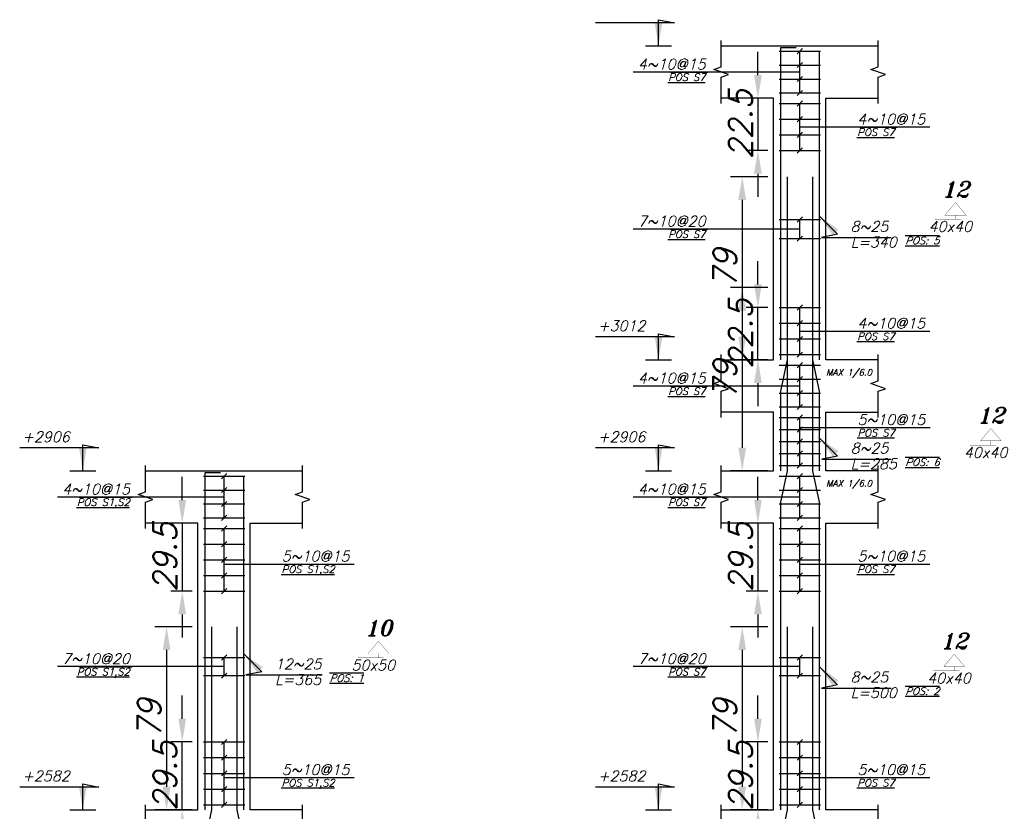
# Model space of a CAD drawing. Header units: inches. Extents: x 826 to 1034, y 702 to 834.
# Tile 25 of 93: x 892.58 to 901.08, y 739.51 to 746.35. Entities that reach past the tile are written whole.
import ezdxf
from ezdxf.enums import TextEntityAlignment as Align

# ---------------------------------------------------------------- set-up
doc = ezdxf.new("R2010")
doc.units = ezdxf.units.IN
doc.header["$MEASUREMENT"] = 0
doc.layers.add('SAZE_DRAWINGS', color=7, linetype='Continuous')
doc.styles.add('SAZE_STYLE', font='romansp.shx', dxfattribs={"oblique": 15})
doc.styles.add('SAZE_STYLE1', font='romant.shx', dxfattribs={"oblique": 15})
doc.dimstyles.new('SAZE_DIM_STYLE', dxfattribs={"dimtxt": 0.2, "dimasz": 0.2, "dimexe": 0.1, "dimexo": 0.05, "dimgap": 0.05, "dimtad": 0, "dimzin": 0, "dimdsep": 46, "dimtxsty": 'SAZE_STYLE', "dimcen": 0.09, "dimclrd": 2, "dimclre": 2, "dimclrt": 3, "dimadec": 0, "dimazin": 0, "dimtfac": 1, "dimtdec": 4, "dimtix": 1, "dimtmove": 1, "dimatfit": 3, "dimfxl": 1, "dimtolj": 1, "dimtzin": 0, "dimarcsym": 0})

# ---------------------------------------------------------------- blocks, each defined once
blk = doc.blocks.new('*D3591')
at = {"layer": 'Defpoints', "color": 0, "transparency": 16777216}
for p in [(894.1177, 741.1059), (893.8467, 739.5251), (894.1177, 739.5251)]:
    blk.add_point(p, dxfattribs=at)
at = {"layer": 'SAZE_DRAWINGS', "color": 2, "lineweight": -2, "transparency": 16777216}
for p, q in [((894.0677, 741.1059), (893.7467, 741.1059)), ((893.8467, 740.9059), (893.8467, 739.7251)), ((894.0677, 739.5251), (893.7467, 739.5251))]:
    blk.add_line(p, q, dxfattribs=at)
at = {"layer": 'SAZE_DRAWINGS', "color": 2, "transparency": 16777216}
for points in [[(893.8134, 740.9059), (893.88, 740.9059), (893.8467, 741.1059)], [(893.8134, 739.7251), (893.88, 739.7251), (893.8467, 739.5251)]]:
    blk.add_solid(points, dxfattribs=at)
at = {"layer": 'SAZE_DRAWINGS', "color": 3, "transparency": 16777216, "insert": (893.6967, 740.3155), "char_height": 0.2, "attachment_point": 5, "rotation": 90, "style": 'SAZE_STYLE'}
blk.add_mtext('\\A1;79', dxfattribs=at)
blk = doc.blocks.new('*D3594')
at = {"layer": 'Defpoints', "color": 0, "transparency": 16777216}
for p in [(893.9822, 740.1123), (894.1177, 740.1123), (894.1177, 739.5251)]:
    blk.add_point(p, dxfattribs=at)
at = {"layer": 'SAZE_DRAWINGS', "color": 2, "lineweight": -2, "transparency": 16777216}
for p, q in [((893.9822, 740.3123), (893.9822, 740.5123)), ((894.0677, 740.1123), (893.8822, 740.1123)), ((893.9822, 739.5251), (893.9822, 740.1123)), ((894.0677, 739.5251), (893.8822, 739.5251)), ((893.9822, 739.3251), (893.9822, 739.1251))]:
    blk.add_line(p, q, dxfattribs=at)
at = {"layer": 'SAZE_DRAWINGS', "color": 2, "transparency": 16777216}
for points in [[(893.9489, 740.3123), (894.0155, 740.3123), (893.9822, 740.1123)], [(893.9489, 739.3251), (894.0155, 739.3251), (893.9822, 739.5251)]]:
    blk.add_solid(points, dxfattribs=at)
at = {"layer": 'SAZE_DRAWINGS', "color": 3, "transparency": 16777216, "insert": (893.8322, 739.8187), "char_height": 0.2, "attachment_point": 5, "rotation": 90, "style": 'SAZE_STYLE'}
blk.add_mtext('\\A1;29.5', dxfattribs=at)
blk = doc.blocks.new('*D3595')
at = {"layer": 'Defpoints', "color": 0, "transparency": 16777216}
for p in [(894.1177, 742.0002), (893.9822, 741.413), (894.1177, 741.413)]:
    blk.add_point(p, dxfattribs=at)
at = {"layer": 'SAZE_DRAWINGS', "color": 2, "lineweight": -2, "transparency": 16777216}
for p, q in [((893.9822, 742.2002), (893.9822, 742.4002)), ((894.0677, 742.0002), (893.8822, 742.0002)), ((893.9822, 742.0002), (893.9822, 741.413)), ((894.0677, 741.413), (893.8822, 741.413)), ((893.9822, 741.213), (893.9822, 741.013))]:
    blk.add_line(p, q, dxfattribs=at)
at = {"layer": 'SAZE_DRAWINGS', "color": 2, "transparency": 16777216}
for points in [[(893.9489, 742.2002), (894.0155, 742.2002), (893.9822, 742.0002)], [(893.9489, 741.213), (894.0155, 741.213), (893.9822, 741.413)]]:
    blk.add_solid(points, dxfattribs=at)
at = {"layer": 'SAZE_DRAWINGS', "color": 3, "transparency": 16777216, "insert": (893.8322, 741.7066), "char_height": 0.2, "attachment_point": 5, "rotation": 90, "style": 'SAZE_STYLE'}
blk.add_mtext('\\A1;29.5', dxfattribs=at)
blk = doc.blocks.new('*D3744')
at = {"layer": 'Defpoints', "color": 0, "transparency": 16777216}
for p in [(899.0859, 741.1059), (898.815, 739.5251), (899.0859, 739.5251)]:
    blk.add_point(p, dxfattribs=at)
at = {"layer": 'SAZE_DRAWINGS', "color": 2, "lineweight": -2, "transparency": 16777216}
for p, q in [((899.0359, 741.1059), (898.715, 741.1059)), ((898.815, 740.9059), (898.815, 739.7251)), ((899.0359, 739.5251), (898.715, 739.5251))]:
    blk.add_line(p, q, dxfattribs=at)
at = {"layer": 'SAZE_DRAWINGS', "color": 2, "transparency": 16777216}
for points in [[(898.7816, 740.9059), (898.8483, 740.9059), (898.815, 741.1059)], [(898.7816, 739.7251), (898.8483, 739.7251), (898.815, 739.5251)]]:
    blk.add_solid(points, dxfattribs=at)
at = {"layer": 'SAZE_DRAWINGS', "color": 3, "transparency": 16777216, "insert": (898.665, 740.3155), "char_height": 0.2, "attachment_point": 5, "rotation": 90, "style": 'SAZE_STYLE'}
blk.add_mtext('\\A1;79', dxfattribs=at)
blk = doc.blocks.new('*D3752')
at = {"layer": 'Defpoints', "color": 0, "transparency": 16777216}
for p in [(899.0859, 744.0327), (898.815, 742.4519), (899.0859, 742.4519)]:
    blk.add_point(p, dxfattribs=at)
at = {"layer": 'SAZE_DRAWINGS', "color": 2, "lineweight": -2, "transparency": 16777216}
for p, q in [((899.0359, 744.0327), (898.715, 744.0327)), ((898.815, 743.8327), (898.815, 742.6519)), ((899.0359, 742.4519), (898.715, 742.4519))]:
    blk.add_line(p, q, dxfattribs=at)
at = {"layer": 'SAZE_DRAWINGS', "color": 2, "transparency": 16777216}
for points in [[(898.7816, 743.8327), (898.8483, 743.8327), (898.815, 744.0327)], [(898.7816, 742.6519), (898.8483, 742.6519), (898.815, 742.4519)]]:
    blk.add_solid(points, dxfattribs=at)
at = {"layer": 'SAZE_DRAWINGS', "color": 3, "transparency": 16777216, "insert": (898.665, 743.2423), "char_height": 0.2, "attachment_point": 5, "rotation": 90, "style": 'SAZE_STYLE'}
blk.add_mtext('\\A1;79', dxfattribs=at)
blk = doc.blocks.new('*D3745')
at = {"layer": 'Defpoints', "color": 0, "transparency": 16777216}
for p in [(898.9504, 740.1123), (899.0859, 740.1123), (899.0859, 739.5251)]:
    blk.add_point(p, dxfattribs=at)
at = {"layer": 'SAZE_DRAWINGS', "color": 2, "lineweight": -2, "transparency": 16777216}
for p, q in [((898.9504, 740.3123), (898.9504, 740.5123)), ((899.0359, 740.1123), (898.8504, 740.1123)), ((898.9504, 739.5251), (898.9504, 740.1123)), ((899.0359, 739.5251), (898.8504, 739.5251)), ((898.9504, 739.3251), (898.9504, 739.1251))]:
    blk.add_line(p, q, dxfattribs=at)
at = {"layer": 'SAZE_DRAWINGS', "color": 2, "transparency": 16777216}
for points in [[(898.9171, 740.3123), (898.9838, 740.3123), (898.9504, 740.1123)], [(898.9171, 739.3251), (898.9838, 739.3251), (898.9504, 739.5251)]]:
    blk.add_solid(points, dxfattribs=at)
at = {"layer": 'SAZE_DRAWINGS', "color": 3, "transparency": 16777216, "insert": (898.8004, 739.8187), "char_height": 0.2, "attachment_point": 5, "rotation": 90, "style": 'SAZE_STYLE'}
blk.add_mtext('\\A1;29.5', dxfattribs=at)
blk = doc.blocks.new('*D3746')
at = {"layer": 'Defpoints', "color": 0, "transparency": 16777216}
for p in [(899.0859, 742.0002), (898.9504, 741.413), (899.0859, 741.413)]:
    blk.add_point(p, dxfattribs=at)
at = {"layer": 'SAZE_DRAWINGS', "color": 2, "lineweight": -2, "transparency": 16777216}
for p, q in [((898.9504, 742.2002), (898.9504, 742.4002)), ((899.0359, 742.0002), (898.8504, 742.0002)), ((898.9504, 742.0002), (898.9504, 741.413)), ((899.0359, 741.413), (898.8504, 741.413)), ((898.9504, 741.213), (898.9504, 741.013))]:
    blk.add_line(p, q, dxfattribs=at)
at = {"layer": 'SAZE_DRAWINGS', "color": 2, "transparency": 16777216}
for points in [[(898.9171, 742.2002), (898.9838, 742.2002), (898.9504, 742.0002)], [(898.9171, 741.213), (898.9838, 741.213), (898.9504, 741.413)]]:
    blk.add_solid(points, dxfattribs=at)
at = {"layer": 'SAZE_DRAWINGS', "color": 3, "transparency": 16777216, "insert": (898.8004, 741.7066), "char_height": 0.2, "attachment_point": 5, "rotation": 90, "style": 'SAZE_STYLE'}
blk.add_mtext('\\A1;29.5', dxfattribs=at)
blk = doc.blocks.new('*D3747')
at = {"layer": 'Defpoints', "color": 0, "transparency": 16777216}
for p in [(899.0859, 744.9902), (898.815, 743.4094), (899.0859, 743.4094)]:
    blk.add_point(p, dxfattribs=at)
at = {"layer": 'SAZE_DRAWINGS', "color": 2, "lineweight": -2, "transparency": 16777216}
for p, q in [((899.0359, 744.9902), (898.715, 744.9902)), ((898.815, 744.7902), (898.815, 743.6094)), ((899.0359, 743.4094), (898.715, 743.4094))]:
    blk.add_line(p, q, dxfattribs=at)
at = {"layer": 'SAZE_DRAWINGS', "color": 2, "transparency": 16777216}
for points in [[(898.7816, 744.7902), (898.8483, 744.7902), (898.815, 744.9902)], [(898.7816, 743.6094), (898.8483, 743.6094), (898.815, 743.4094)]]:
    blk.add_solid(points, dxfattribs=at)
at = {"layer": 'SAZE_DRAWINGS', "color": 3, "transparency": 16777216, "insert": (898.665, 744.1998), "char_height": 0.2, "attachment_point": 5, "rotation": 90, "style": 'SAZE_STYLE'}
blk.add_mtext('\\A1;79', dxfattribs=at)
blk = doc.blocks.new('*D3748')
at = {"layer": 'Defpoints', "color": 0, "transparency": 16777216}
for p in [(898.9504, 743.861), (899.0859, 743.861), (899.0859, 743.4094)]:
    blk.add_point(p, dxfattribs=at)
at = {"layer": 'SAZE_DRAWINGS', "color": 2, "lineweight": -2, "transparency": 16777216}
for p, q in [((898.9504, 744.061), (898.9504, 744.261)), ((899.0359, 743.861), (898.8504, 743.861)), ((898.9504, 743.4094), (898.9504, 743.861)), ((899.0359, 743.4094), (898.8504, 743.4094)), ((898.9504, 743.2094), (898.9504, 743.0094))]:
    blk.add_line(p, q, dxfattribs=at)
at = {"layer": 'SAZE_DRAWINGS', "color": 2, "transparency": 16777216}
for points in [[(898.9171, 744.061), (898.9838, 744.061), (898.9504, 743.861)], [(898.9171, 743.2094), (898.9838, 743.2094), (898.9504, 743.4094)]]:
    blk.add_solid(points, dxfattribs=at)
at = {"layer": 'SAZE_DRAWINGS', "color": 3, "transparency": 16777216, "insert": (898.8004, 743.6352), "char_height": 0.2, "attachment_point": 5, "rotation": 90, "style": 'SAZE_STYLE'}
blk.add_mtext('\\A1;22.5', dxfattribs=at)
blk = doc.blocks.new('*D3749')
at = {"layer": 'Defpoints', "color": 0, "transparency": 16777216}
for p in [(899.0859, 745.6677), (898.9504, 745.216), (899.0859, 745.216)]:
    blk.add_point(p, dxfattribs=at)
at = {"layer": 'SAZE_DRAWINGS', "color": 2, "lineweight": -2, "transparency": 16777216}
for p, q in [((898.9504, 745.8677), (898.9504, 746.0677)), ((899.0359, 745.6677), (898.8504, 745.6677)), ((898.9504, 745.6677), (898.9504, 745.216)), ((899.0359, 745.216), (898.8504, 745.216)), ((898.9504, 745.016), (898.9504, 744.816))]:
    blk.add_line(p, q, dxfattribs=at)
at = {"layer": 'SAZE_DRAWINGS', "color": 2, "transparency": 16777216}
for points in [[(898.9171, 745.8677), (898.9838, 745.8677), (898.9504, 745.6677)], [(898.9171, 745.016), (898.9838, 745.016), (898.9504, 745.216)]]:
    blk.add_solid(points, dxfattribs=at)
at = {"layer": 'SAZE_DRAWINGS', "color": 3, "transparency": 16777216, "insert": (898.8004, 745.4419), "char_height": 0.2, "attachment_point": 5, "rotation": 90, "style": 'SAZE_STYLE'}
blk.add_mtext('\\A1;22.5', dxfattribs=at)

msp = doc.modelspace()

# ---------------------------------------------------------------- linework, layer by layer
at = {"layer": 'SAZE_DRAWINGS', "color": 3}
for p, q in [((897.9794, 746.1193), (898.2052, 746.1193)), ((898.6343, 746.1193), (899.9893, 746.1193)), ((899.1334, 746.0742), (899.4902, 746.0742)), ((899.1334, 745.9537), (899.4902, 745.9537)), ((899.1334, 745.8333), (899.4902, 745.8333)), ((899.1334, 745.7129), (899.4902, 745.7129)), ((899.1334, 745.6225), (899.4902, 745.6225)), ((899.1334, 745.487), (899.4902, 745.487)), ((899.1334, 745.3515), (899.4902, 745.3515)), ((899.1334, 745.216), (899.4902, 745.216)), ((899.1334, 744.6213), (899.4902, 744.6213)), ((899.1334, 744.4557), (899.4902, 744.4557)), ((899.1334, 743.861), (899.4902, 743.861)), ((899.1334, 743.7255), (899.4902, 743.7255)), ((899.1334, 743.5901), (899.4902, 743.5901)), ((897.9794, 743.4094), (898.2052, 743.4094)), ((899.1334, 743.4546), (899.4902, 743.4546)), ((899.1334, 743.3642), (899.4902, 743.3642)), ((899.1334, 743.2438), (899.4902, 743.2438)), ((899.1334, 743.1233), (899.4902, 743.1233)), ((899.1334, 743.0029), (899.4902, 743.0029)), ((899.1334, 742.9126), (899.4902, 742.9126)), ((899.1334, 742.8087), (899.4902, 742.8087)), ((899.1334, 742.7048), (899.4902, 742.7048)), ((899.1334, 742.6009), (899.4902, 742.6009)), ((893.0111, 742.4519), (893.2369, 742.4519)), ((893.666, 742.4519), (895.021, 742.4519)), ((897.9794, 742.4519), (898.2052, 742.4519)), ((899.1334, 742.497), (899.4902, 742.497)), ((894.1651, 742.4067), (894.5219, 742.4067)), ((899.1334, 742.4067), (899.4902, 742.4067)), ((894.1651, 742.2863), (894.5219, 742.2863)), ((899.1334, 742.2863), (899.4902, 742.2863)), ((894.1651, 742.1658), (894.5219, 742.1658)), ((899.1334, 742.1658), (899.4902, 742.1658)), ((894.1651, 742.0454), (894.5219, 742.0454)), ((899.1334, 742.0454), (899.4902, 742.0454)), ((894.1651, 741.955), (894.5219, 741.955)), ((899.1334, 741.955), (899.4902, 741.955)), ((894.1651, 741.8195), (894.5219, 741.8195)), ((899.1334, 741.8195), (899.4902, 741.8195)), ((894.1651, 741.684), (894.5219, 741.684)), ((899.1334, 741.684), (899.4902, 741.684)), ((894.1651, 741.5485), (894.5219, 741.5485)), ((899.1334, 741.5485), (899.4902, 741.5485)), ((894.1651, 741.413), (894.5219, 741.413)), ((899.1334, 741.413), (899.4902, 741.413)), ((894.1651, 740.8409), (894.5219, 740.8409)), ((899.1334, 740.8409), (899.4902, 740.8409)), ((894.1651, 740.6844), (894.5219, 740.6844)), ((899.1334, 740.6844), (899.4902, 740.6844)), ((894.1651, 740.1123), (894.5219, 740.1123)), ((899.1334, 740.1123), (899.4902, 740.1123)), ((894.1651, 739.9768), (894.5219, 739.9768)), ((899.1334, 739.9768), (899.4902, 739.9768)), ((894.1651, 739.8413), (894.5219, 739.8413)), ((899.1334, 739.8413), (899.4902, 739.8413)), ((894.1651, 739.7058), (894.5219, 739.7058)), ((899.1334, 739.7058), (899.4902, 739.7058)), ((894.1651, 739.5703), (894.5219, 739.5703)), ((899.1334, 739.5703), (899.4902, 739.5703)), ((893.0111, 739.5251), (893.2369, 739.5251)), ((897.9794, 739.5251), (898.2052, 739.5251))]:
    msp.add_line(p, q, dxfattribs=at)
at = {"layer": 'SAZE_DRAWINGS', "color": 2}
for p, q in [((899.3344, 746.0968), (899.2892, 746.0516)), ((899.3118, 745.7129), (899.3118, 746.0742)), ((899.3344, 745.9763), (899.2892, 745.9312)), ((899.3118, 745.8935), (897.8724, 745.8935)), ((899.3344, 745.8559), (899.2892, 745.8107)), ((899.3344, 745.7354), (899.2892, 745.6903)), ((899.3344, 745.6451), (899.2892, 745.5999)), ((899.3118, 745.216), (899.3118, 745.6225)), ((899.3344, 745.5096), (899.2892, 745.4644)), ((899.3118, 745.4193), (900.435, 745.4193)), ((899.3344, 745.3741), (899.2892, 745.3289)), ((899.3344, 745.2386), (899.2892, 745.1934)), ((899.3344, 744.6439), (899.2892, 744.5988)), ((899.3118, 744.4557), (899.3118, 744.6213)), ((899.3118, 744.5385), (897.8724, 744.5385)), ((899.3344, 744.4783), (899.2892, 744.4331)), ((899.3344, 743.8836), (899.2892, 743.8385)), ((899.3118, 743.4546), (899.3118, 743.861)), ((899.3344, 743.7481), (899.2892, 743.703)), ((899.3118, 743.6578), (900.435, 743.6578)), ((899.3344, 743.6126), (899.2892, 743.5675)), ((899.3344, 743.4771), (899.2892, 743.432)), ((899.3344, 743.3868), (899.2892, 743.3416)), ((899.3118, 743.0029), (899.3118, 743.3642)), ((899.3344, 743.2664), (899.2892, 743.2212)), ((899.3118, 743.1836), (897.8724, 743.1836)), ((899.3344, 743.1459), (899.2892, 743.1008)), ((899.3344, 743.0255), (899.2892, 742.9803)), ((899.3344, 742.9351), (899.2892, 742.89)), ((899.3118, 742.497), (899.3118, 742.9126)), ((899.3344, 742.8313), (899.2892, 742.7861)), ((899.3128, 742.8256), (900.4361, 742.8256)), ((899.3344, 742.7274), (899.2892, 742.6822)), ((899.3344, 742.6235), (899.2892, 742.5783)), ((899.3344, 742.5196), (899.2892, 742.4745)), ((894.3661, 742.4293), (894.3209, 742.3841)), ((894.3435, 742.0454), (894.3435, 742.4067)), ((899.3344, 742.4293), (899.2892, 742.3841)), ((899.3118, 742.0454), (899.3118, 742.4067)), ((894.3661, 742.3088), (894.3209, 742.2637)), ((899.3344, 742.3088), (899.2892, 742.2637)), ((894.3435, 742.226), (892.9041, 742.226)), ((894.3661, 742.1884), (894.3209, 742.1432)), ((899.3118, 742.226), (897.8724, 742.226)), ((899.3344, 742.1884), (899.2892, 742.1432)), ((894.3661, 742.068), (894.3209, 742.0228)), ((899.3344, 742.068), (899.2892, 742.0228)), ((894.3661, 741.9776), (894.3209, 741.9325)), ((894.3435, 741.413), (894.3435, 741.955)), ((899.3344, 741.9776), (899.2892, 741.9325)), ((899.3118, 741.413), (899.3118, 741.955)), ((894.3661, 741.8421), (894.3209, 741.797)), ((899.3344, 741.8421), (899.2892, 741.797)), ((894.3661, 741.7066), (894.3209, 741.6615)), ((899.3344, 741.7066), (899.2892, 741.6615)), ((894.3435, 741.6479), (895.4668, 741.6479)), ((899.3118, 741.6479), (900.435, 741.6479)), ((894.3661, 741.5711), (894.3209, 741.526)), ((899.3344, 741.5711), (899.2892, 741.526)), ((894.3661, 741.4356), (894.3209, 741.3905)), ((899.3344, 741.4356), (899.2892, 741.3905)), ((894.3661, 740.8635), (894.3209, 740.8184)), ((894.3435, 740.6844), (894.3435, 740.8409)), ((899.3344, 740.8635), (899.2892, 740.8184)), ((899.3118, 740.6844), (899.3118, 740.8409)), ((894.3435, 740.7627), (892.9041, 740.7627)), ((899.3118, 740.7627), (897.8724, 740.7627)), ((894.3661, 740.707), (894.3209, 740.6618)), ((899.3344, 740.707), (899.2892, 740.6618)), ((894.3661, 740.1349), (894.3209, 740.0897)), ((894.3435, 739.5703), (894.3435, 740.1123)), ((899.3344, 740.1349), (899.2892, 740.0897)), ((899.3118, 739.5703), (899.3118, 740.1123)), ((894.3661, 739.9994), (894.3209, 739.9542)), ((899.3344, 739.9994), (899.2892, 739.9542)), ((894.3661, 739.8639), (894.3209, 739.8187)), ((894.3435, 739.8051), (895.4668, 739.8051)), ((899.3344, 739.8639), (899.2892, 739.8187)), ((899.3118, 739.8051), (900.435, 739.8051)), ((894.3661, 739.7284), (894.3209, 739.6832)), ((899.3344, 739.7284), (899.2892, 739.6832)), ((894.3661, 739.5929), (894.3209, 739.5477)), ((899.3344, 739.5929), (899.2892, 739.5477))]:
    msp.add_line(p, q, dxfattribs=at)
at = {"layer": 'SAZE_DRAWINGS', "color": 1}
for points in [[(898.6343, 745.6225), (898.6343, 745.8484), (898.6975, 745.8709), (898.5711, 745.9161), (898.6343, 745.9387), (898.6343, 746.1645)], [(899.9893, 745.6225), (899.9893, 745.8484), (900.0525, 745.8709), (899.926, 745.9161), (899.9893, 745.9387), (899.9893, 746.1645)], [(898.6343, 742.9126), (898.6343, 743.1384), (898.6975, 743.161), (898.5711, 743.2061), (898.6343, 743.2287), (898.6343, 743.4546)], [(899.9893, 742.9126), (899.9893, 743.1384), (900.0525, 743.161), (899.926, 743.2061), (899.9893, 743.2287), (899.9893, 743.4546)], [(893.666, 741.955), (893.666, 742.1809), (893.7293, 742.2035), (893.6028, 742.2486), (893.666, 742.2712), (893.666, 742.497)], [(895.021, 741.955), (895.021, 742.1809), (895.0842, 742.2035), (894.9578, 742.2486), (895.021, 742.2712), (895.021, 742.497)], [(898.6343, 741.955), (898.6343, 742.1809), (898.6975, 742.2035), (898.5711, 742.2486), (898.6343, 742.2712), (898.6343, 742.497)], [(899.9893, 741.955), (899.9893, 742.1809), (900.0525, 742.2035), (899.926, 742.2486), (899.9893, 742.2712), (899.9893, 742.497)], [(893.666, 739.0283), (893.666, 739.2541), (893.7293, 739.2767), (893.6028, 739.3219), (893.666, 739.3444), (893.666, 739.5703)], [(895.021, 739.0283), (895.021, 739.2541), (895.0842, 739.2767), (894.9578, 739.3219), (895.021, 739.3444), (895.021, 739.5703)], [(898.6343, 739.0283), (898.6343, 739.2541), (898.6975, 739.2767), (898.5711, 739.3219), (898.6343, 739.3444), (898.6343, 739.5703)], [(899.9893, 739.0283), (899.9893, 739.2541), (900.0525, 739.2767), (899.926, 739.3219), (899.9893, 739.3444), (899.9893, 739.5703)]]:
    msp.add_lwpolyline(points, dxfattribs=at)
at = {"layer": 'SAZE_DRAWINGS', "color": 6}
for points in [[(899.2802, 746.1035), (899.1447, 746.1035), (899.1447, 743.4094)], [(899.3434, 746.0742), (899.4789, 746.0742), (899.4789, 743.4094)], [(899.2034, 744.9902), (899.2034, 743.4094), (899.1447, 743.1384), (899.1447, 742.4519)], [(899.4202, 744.9902), (899.4202, 743.4094), (899.4789, 743.1384), (899.4789, 742.4519)], [(899.2034, 744.0327), (899.2034, 742.4519), (899.1447, 742.1809), (899.1447, 739.5251)], [(899.4202, 744.0327), (899.4202, 742.4519), (899.4789, 742.1809), (899.4789, 739.5251)], [(894.3119, 742.4361), (894.1764, 742.4361), (894.1764, 739.5251)], [(894.3751, 742.4067), (894.5106, 742.4067), (894.5106, 739.5251)], [(894.2351, 741.1059), (894.2351, 739.5251), (894.1764, 739.2541), (894.1764, 736.5984)], [(894.4519, 741.1059), (894.4519, 739.5251), (894.5106, 739.2541), (894.5106, 736.5984)], [(899.2034, 741.1059), (899.2034, 739.5251), (899.1447, 739.2541), (899.1447, 736.5984)], [(899.4202, 741.1059), (899.4202, 739.5251), (899.4789, 739.2541), (899.4789, 736.5984)]]:
    msp.add_lwpolyline(points, dxfattribs=at)
at = {"layer": 'SAZE_DRAWINGS', "color": 3}
for points in [[(898.6343, 743.4094), (899.0859, 743.4094), (899.0859, 745.6677), (898.6343, 745.6677)], [(899.9893, 743.4094), (899.5376, 743.4094), (899.5376, 745.6677), (899.9893, 745.6677)], [(898.6343, 742.4519), (899.0859, 742.4519), (899.0859, 742.9577), (898.6343, 742.9577)], [(899.9893, 742.4519), (899.5376, 742.4519), (899.5376, 742.9577), (899.9893, 742.9577)], [(893.666, 739.5251), (894.1177, 739.5251), (894.1177, 742.0002), (893.666, 742.0002)], [(895.021, 739.5251), (894.5693, 739.5251), (894.5693, 742.0002), (895.021, 742.0002)], [(898.6343, 739.5251), (899.0859, 739.5251), (899.0859, 742.0002), (898.6343, 742.0002)], [(899.9893, 739.5251), (899.5376, 739.5251), (899.5376, 742.0002), (899.9893, 742.0002)]]:
    msp.add_lwpolyline(points, dxfattribs=at)
at = {"layer": 'SAZE_DRAWINGS', "color": 3, "const_width": 0.00226}
for points in [[(900.5656, 744.6593), (900.7463, 744.6593), (900.6559, 744.7677)], [(900.8702, 742.7099), (901.0509, 742.7099), (900.9606, 742.8183)], [(895.5856, 740.8745), (895.7662, 740.8745), (895.6759, 740.9829)], [(900.5538, 740.7627), (900.7345, 740.7627), (900.6442, 740.8711)]]:
    msp.add_lwpolyline(points, close=True, dxfattribs=at)
for points in [[(900.6559, 744.6593), (900.6559, 744.6232), (900.7011, 744.6232), (900.4753, 744.6232)], [(900.9606, 742.7099), (900.9606, 742.6737), (901.0057, 742.6737), (900.7799, 742.6737)], [(895.6759, 740.8745), (895.6759, 740.8384), (895.7211, 740.8384), (895.4952, 740.8384)], [(900.6442, 740.7627), (900.6442, 740.7265), (900.6893, 740.7265), (900.4635, 740.7265)]]:
    msp.add_lwpolyline(points, dxfattribs=at)

# ---------------------------------------------------------------- texts
at = {"layer": 'SAZE_DRAWINGS', "color": 2, "style": 'SAZE_STYLE', "oblique": 15}
for s, p in [('4~10@15', (898.4988, 745.9161)), ('7~10@20', (898.4988, 744.5611)), ('4~10@15', (898.4988, 743.2061)), ('4~10@15', (893.5305, 742.2486)), ('4~10@15', (898.4988, 742.2486)), ('7~10@20', (893.5305, 740.7852)), ('7~10@20', (898.4988, 740.7852))]:
    msp.add_text(s, height=0.09033, dxfattribs=at).set_placement(p, align=Align.RIGHT)
for s, p in [('%%U%%OPOS S7', (898.4989, 745.88)), ('%%U%%OPOS S7', (898.4989, 744.525)), ('%%U%%OPOS S7', (898.4989, 743.17)), ('%%U%%OPOS S1,S2', (893.5306, 742.2125)), ('%%U%%OPOS S7', (898.4989, 742.2125)), ('%%U%%OPOS S1,S2', (893.5306, 740.7491)), ('%%U%%OPOS S7', (898.4989, 740.7491))]:
    msp.add_text(s, height=0.063232, dxfattribs=at).set_placement(p, align=Align.TOP_RIGHT)
for s, p in [('4~10@15', (899.8086, 745.4419)), ('4~10@15', (899.8086, 743.6804)), ('5~10@15', (899.8097, 742.8482)), ('5~10@15', (894.8403, 741.6705)), ('5~10@15', (899.8086, 741.6705)), ('5~10@15', (894.8403, 739.8277)), ('5~10@15', (899.8086, 739.8277))]:
    msp.add_text(s, height=0.09033, dxfattribs=at).set_placement(p)
for s, p in [('%%U%%OPOS S7', (899.8087, 745.4057)), ('%%U%%OPOS S7', (899.8087, 743.6442)), ('%%U%%OPOS S7', (899.8098, 742.8121)), ('%%U%%OPOS S1,S2', (894.8404, 741.6344)), ('%%U%%OPOS S7', (899.8087, 741.6344)), ('%%U%%OPOS S1,S2', (894.8404, 739.7916)), ('%%U%%OPOS S7', (899.8087, 739.7916))]:
    msp.add_text(s, height=0.063232, dxfattribs=at).set_placement(p, align=Align.TOP_LEFT)
at = {"layer": 'SAZE_DRAWINGS', "color": 3, "style": 'SAZE_STYLE1', "oblique": 15}
for s, p in [('12', (900.6559, 744.8129)), ('12', (900.9606, 742.8634)), ('10', (895.6759, 741.0281)), ('12', (900.6442, 740.9162))]:
    msp.add_text(s, height=0.1355, dxfattribs=at).set_placement(p, align=Align.CENTER)
for s, p in [('40x40', (900.6108, 744.6051)), ('40x40', (900.9154, 742.6557)), ('50x50', (895.6307, 740.8203)), ('40x40', (900.599, 740.7085))]:
    msp.add_text(s, height=0.09033, dxfattribs=at).set_placement(p, align=Align.TOP_CENTER)
at = {"layer": 'SAZE_DRAWINGS', "color": 3, "style": 'SAZE_STYLE', "oblique": 15}
for p in [(899.5399, 743.2739), (899.5399, 742.3164)]:
    msp.add_text('MAX 1/6.0', height=0.0542, dxfattribs=at).set_placement(p)
at = {"layer": 'SAZE_DRAWINGS', "color": 3, "char_height": 0.09033, "style": 'SAZE_STYLE'}
for s, insert, attachment_point in [('\\A1;8~25', (899.7499, 744.516), 7), ('+3012', (897.9794, 743.6578), 9), ('+2906', (893.0111, 742.7003), 9), ('+2906', (897.9794, 742.7003), 9), ('\\A1;8~25', (899.751, 742.6024), 7), ('\\A1;12~25', (894.7816, 740.7401), 7), ('\\A1;8~25', (899.7499, 740.6272), 7), ('+2582', (893.0111, 739.7735), 9), ('+2582', (897.9794, 739.7735), 9)]:
    msp.add_mtext(s, dxfattribs=dict(at, insert=insert, attachment_point=attachment_point))
at = {"layer": 'SAZE_DRAWINGS', "color": 2, "attachment_point": 1, "style": 'SAZE_STYLE'}
for s, insert, char_height in [('{\\Q20;\\L\\OPOS: 5}', (900.2209, 744.4708), 0.063232), ('L=340', (899.7499, 744.4708), 0.09033), ('L=285', (899.751, 742.5573), 0.09033), ('{\\Q20;\\L\\OPOS: 6}', (900.2224, 742.5573), 0.063232), ('L=365', (894.7816, 740.6949), 0.09033), ('{\\Q20;\\L\\OPOS: 1}', (895.253, 740.6949), 0.063232), ('L=500', (899.7499, 740.582), 0.09033), ('{\\Q20;\\L\\OPOS: 2}', (900.2209, 740.582), 0.063232)]:
    msp.add_mtext(s, dxfattribs=dict(at, insert=insert, char_height=char_height))

# ---------------------------------------------------------------- dimensions: what is measured, and where the dimension line sits
at = {"layer": 'SAZE_DRAWINGS', "color": 3}
for base, p1, p2, override, picture, middle in [((898.9504, 745.216), (899.0859, 745.6677), (899.0859, 745.216), {"dimtxt": 0.2, "dimasz": 0.2, "dimgap": 0.05, "dimtad": 1, "dimtoh": 1, "dimdec": 1, "dimlfac": 50, "dimrnd": 0.5, "dimzin": 8, "dimclrd": 2, "dimclre": 2, "dimclrt": 3}, '*D3749', (898.8004, 745.4419)), ((898.815, 743.4094), (899.0859, 744.9902), (899.0859, 743.4094), {"dimtxt": 0.2, "dimasz": 0.2, "dimgap": 0.05, "dimtad": 1, "dimtoh": 1, "dimdec": 1, "dimlfac": 50, "dimrnd": 1, "dimzin": 8, "dimclrd": 2, "dimclre": 2, "dimclrt": 3}, '*D3747', (898.665, 744.1998)), ((898.9504, 743.861), (899.0859, 743.4094), (899.0859, 743.861), {"dimtxt": 0.2, "dimasz": 0.2, "dimgap": 0.05, "dimtad": 1, "dimtoh": 1, "dimdec": 1, "dimlfac": 50, "dimrnd": 0.5, "dimzin": 8, "dimclrd": 2, "dimclre": 2, "dimclrt": 3}, '*D3748', (898.8004, 743.6352)), ((898.815, 742.4519), (899.0859, 744.0327), (899.0859, 742.4519), {"dimtxt": 0.2, "dimasz": 0.2, "dimgap": 0.05, "dimtad": 1, "dimtoh": 1, "dimdec": 1, "dimlfac": 50, "dimrnd": 1, "dimzin": 8, "dimclrd": 2, "dimclre": 2, "dimclrt": 3}, '*D3752', (898.665, 743.2423)), ((893.9822, 741.413), (894.1177, 742.0002), (894.1177, 741.413), {"dimtxt": 0.2, "dimasz": 0.2, "dimgap": 0.05, "dimtad": 1, "dimtoh": 1, "dimdec": 1, "dimlfac": 50, "dimrnd": 0.5, "dimzin": 8, "dimclrd": 2, "dimclre": 2, "dimclrt": 3}, '*D3595', (893.8322, 741.7066)), ((898.9504, 741.413), (899.0859, 742.0002), (899.0859, 741.413), {"dimtxt": 0.2, "dimasz": 0.2, "dimgap": 0.05, "dimtad": 1, "dimtoh": 1, "dimdec": 1, "dimlfac": 50, "dimrnd": 0.5, "dimzin": 8, "dimclrd": 2, "dimclre": 2, "dimclrt": 3}, '*D3746', (898.8004, 741.7066)), ((893.8467, 739.5251), (894.1177, 741.1059), (894.1177, 739.5251), {"dimtxt": 0.2, "dimasz": 0.2, "dimgap": 0.05, "dimtad": 1, "dimtoh": 1, "dimdec": 1, "dimlfac": 50, "dimrnd": 1, "dimzin": 8, "dimclrd": 2, "dimclre": 2, "dimclrt": 3}, '*D3591', (893.6967, 740.3155)), ((898.815, 739.5251), (899.0859, 741.1059), (899.0859, 739.5251), {"dimtxt": 0.2, "dimasz": 0.2, "dimgap": 0.05, "dimtad": 1, "dimtoh": 1, "dimdec": 1, "dimlfac": 50, "dimrnd": 1, "dimzin": 8, "dimclrd": 2, "dimclre": 2, "dimclrt": 3}, '*D3744', (898.665, 740.3155)), ((893.9822, 740.1123), (894.1177, 739.5251), (894.1177, 740.1123), {"dimtxt": 0.2, "dimasz": 0.2, "dimgap": 0.05, "dimtad": 1, "dimtoh": 1, "dimdec": 1, "dimlfac": 50, "dimrnd": 0.5, "dimzin": 8, "dimclrd": 2, "dimclre": 2, "dimclrt": 3}, '*D3594', (893.8322, 739.8187)), ((898.9504, 740.1123), (899.0859, 739.5251), (899.0859, 740.1123), {"dimtxt": 0.2, "dimasz": 0.2, "dimgap": 0.05, "dimtad": 1, "dimtoh": 1, "dimdec": 1, "dimlfac": 50, "dimrnd": 0.5, "dimzin": 8, "dimclrd": 2, "dimclre": 2, "dimclrt": 3}, '*D3745', (898.8004, 739.8187))]:
    dim = msp.add_linear_dim(base=base, p1=p1, p2=p2, angle=90, dimstyle='SAZE_DIM_STYLE', override=override, dxfattribs=at)
    dim.commit()
    dim.dimension.update_dxf_attribs({"geometry": picture, "text_midpoint": middle})

# ---------------------------------------------------------------- leaders
at = {"layer": 'SAZE_DRAWINGS', "color": 7, "annotation_type": 0, "has_hookline": 1}
for points, hookline_direction, text_width in [([(898.0923, 746.1193), (898.0923, 746.3452), (898.2294, 746.3178), (898.0294, 746.3178)], 1, 0.4308), ([(899.4789, 744.6515), (899.637, 744.4934), (899.4999, 744.466), (899.6999, 744.466)], 0, 0.3508), ([(898.0923, 743.4094), (898.0923, 743.6352), (898.2294, 743.6078), (898.0294, 743.6078)], 1, 0.4308), ([(899.48, 742.7379), (899.638, 742.5799), (899.501, 742.5524), (899.701, 742.5524)], 0, 0.3508), ([(893.124, 742.4519), (893.124, 742.6777), (893.2611, 742.6503), (893.0611, 742.6503)], 1, 0.4319), ([(898.0923, 742.4519), (898.0923, 742.6777), (898.2294, 742.6503), (898.0294, 742.6503)], 1, 0.4319), ([(894.5106, 740.8756), (894.6687, 740.7175), (894.5316, 740.6901), (894.7316, 740.6901)], 0, 0.409), ([(899.4789, 740.7627), (899.637, 740.6046), (899.4999, 740.5772), (899.6999, 740.5772)], 0, 0.3508), ([(893.124, 739.5251), (893.124, 739.7509), (893.2611, 739.7235), (893.0611, 739.7235)], 1, 0.4308), ([(898.0923, 739.5251), (898.0923, 739.7509), (898.2294, 739.7235), (898.0294, 739.7235)], 1, 0.4308)]:
    msp.add_leader(points, dimstyle='SAZE_DIM_STYLE', override={"dimasz": 0.2, "dimgap": 0.05, "dimtad": 1, "dimtoh": 1, "dimrnd": 0.05, "dimclrd": 2}, dxfattribs=dict(at, hookline_direction=hookline_direction, text_width=text_width))

doc.saveas('drawing.dxf')
